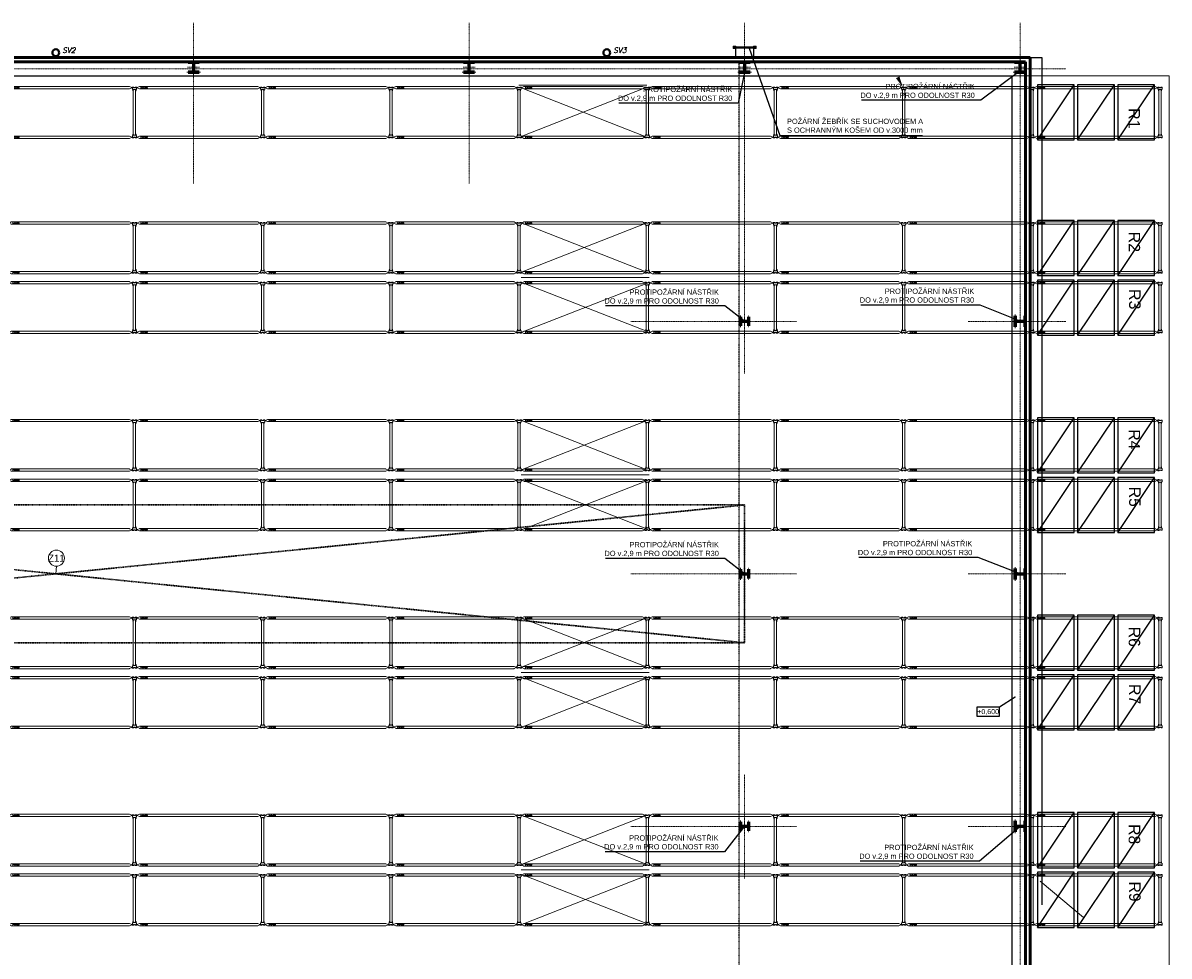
# Model space of a CAD drawing. Header units: millimetres. Extents: x -52574 to 8124, y -11597 to 32980.
# Tile 7 of 7: x -16837 to 8124, y 4125 to 24450. Entities that reach past the tile are written whole.
import ezdxf
from ezdxf.enums import TextEntityAlignment as Align

# ---------------------------------------------------------------- set-up
doc = ezdxf.new("R2010")
doc.units = ezdxf.units.MM
for name, pattern in [('DASHDOT', [25.4, 12.7, -6.35, 0, -6.35]), ('DGN Style 2', [56.260671, 33.756403, -22.504268]), ('DOT', [6.35, 0, -6.35]), ('SPOJITÁ', [0])]:
    doc.linetypes.add(name, pattern=pattern)
for name, color, linetype, lineweight in [('CKBUBLINY', 1, 'Continuous', 18), ('CKBUBLINY_POPIS', 3, 'Continuous', 25), ('CKKOTY_VYS', 3, 'Continuous', 25), ('CKPROSTUPY_NADROVINOU', 7, 'DASHDOT', 30), ('CKRASTR', 7, 'DASHDOT', 15), ('CKSTENY_NADROVINOU', 7, 'DASHDOT', 25), ('CKSTENY_PODROVINOU', 7, 'Continuous', 25), ('CKSTENY_REZ', 6, 'Continuous', 50), ('CKTEXTY_MALE', 3, 'Continuous', 18), ('CSPROFILY_OSY', 1, 'DASHDOT', 18), ('CSPROFILY_REZY', 4, 'Continuous', 50), ('pohledy', 7, 'Continuous', 25), ('požární žebřík', 201, 'Continuous', 15), ('R-IF_nosniky-silna', 240, 'Continuous', 0), ('ZTI-DEŠŤOVÁ-KANALIZACE', 210, 'KANALIZACE', 40)]:
    doc.layers.add(name, color=color, linetype=linetype, lineweight=lineweight)
doc.layers.add('CKDVERE_DORAZ', color=7, linetype='DOT', lineweight=25, plot=False)
for name, color, linetype in [('TECH-KOTY', 7, 'Continuous'), ('TECH-PALETY', 8, 'Continuous'), ('TECH-STOJNY', 5, 'Continuous')]:
    doc.layers.add(name, color=color, linetype=linetype)
doc.styles.add('_TCW_TXTSTY_E', font='SIMPLEX.SHX', dxfattribs={"height": 17.560974})
doc.styles.add('KURZIVA', font='italic__.ttf')
doc.styles.get("Standard").update_dxf_attribs({"font": 'arial.ttf'})
doc.linetypes.add('KANALIZACE', pattern='A,30,-3.5,["C",Standard,S=2.54,R=0,X=-3.81,Y=-1.27],-0.001', length=33.501)
doc.dimstyles.new('CADKON', dxfattribs={"dimscale": 50, "dimtxt": 2.2, "dimasz": 2.5, "dimexe": 1.8, "dimexo": 5, "dimgap": 0.6, "dimtad": 1, "dimrnd": 1, "dimtxsty": 'Standard', "dimblk1": 'OBLIQUE', "dimblk2": 'OBLIQUE', "dimsah": 1, "dimcen": 2.5, "dimadec": 1, "dimazin": 2, "dimtfac": 1, "dimtdec": 4, "dimtix": 1, "dimtmove": 2, "dimatfit": 3, "dimldrblk": 'OPEN30', "dimfxl": 5, "dimfxlon": 1, "dimtolj": 1, "dimarcsym": 0})
doc.dimstyles.new('CADKON$7', dxfattribs={"dimscale": 100, "dimtxt": 2.5, "dimasz": 2.5, "dimexe": 1.8, "dimexo": 5, "dimgap": 0.6, "dimtad": 1, "dimrnd": 1, "dimtxsty": 'Standard', "dimblk1": 'OBLIQUE', "dimblk2": 'OBLIQUE', "dimsah": 1, "dimcen": 2.5, "dimadec": 1, "dimazin": 2, "dimtfac": 1, "dimtdec": 4, "dimtix": 1, "dimtmove": 0, "dimatfit": 3, "dimldrblk": 'DOTSMALL', "dimfxl": 5, "dimfxlon": 1, "dimtfill": 1, "dimtolj": 1, "dimarcsym": 0})

# ---------------------------------------------------------------- blocks, each defined once
blk = doc.blocks.new('A$C2294005E')
at = {"layer": 'R-IF_nosniky-silna', "linetype": 'Continuous'}
for p, q in [((34, 39), (0, 39)), ((0, 39), (0, 25)), ((0, 25), (4, 25)), ((4, 25), (4, 35)), ((4, 35), (30, 35)), ((30, 35), (30, 21)), ((30, 21), (34, 21)), ((34, 25), (34, 39)), ((36, 25), (34, 25)), ((34, 25), (34, 25)), ((34, 21), (36, 21)), ((38, 25), (36, 25)), ((36, 21), (38, 21)), ((40, 26), (38, 25)), ((38, 21), (40, 20)), ((42, 26), (40, 26)), ((40, 20), (42, 20)), ((44, 26), (42, 26)), ((42, 20), (44, 20)), ((90, 49), (44, 26)), ((44, 20), (90, 1)), ((92, 49), (90, 49)), ((90, 1), (92, 1)), ((94, 49), (92, 49)), ((92, 1), (94, 1)), ((95, 50), (94, 49)), ((94, 1), (95, 0)), ((97, 50), (95, 50)), ((95, 0), (97, 0)), ((99, 50), (97, 50)), ((97, 0), (99, 0)), ((2660, 50), (99, 50)), ((99, 0), (2660, 0)), ((2662, 50), (2660, 50)), ((2660, 0), (2662, 0)), ((2664, 50), (2662, 50)), ((2662, 0), (2664, 0)), ((2666, 49), (2664, 50)), ((2664, 0), (2666, 1)), ((2667, 49), (2666, 49)), ((2666, 1), (2667, 1)), ((2669, 49), (2667, 49)), ((2667, 1), (2669, 1)), ((2715, 26), (2669, 49)), ((2669, 1), (2715, 20)), ((2717, 26), (2715, 26)), ((2715, 20), (2717, 20)), ((2719, 26), (2717, 26)), ((2717, 20), (2719, 20)), ((2721, 25), (2719, 26)), ((2719, 20), (2721, 21)), ((2723, 25), (2721, 25)), ((2721, 21), (2723, 21)), ((2725, 25), (2723, 25)), ((2723, 21), (2725, 21)), ((2726, 25), (2725, 25)), ((2725, 21), (2730, 21)), ((2759, 39), (2726, 39)), ((2726, 39), (2726, 25)), ((2730, 21), (2730, 35)), ((2730, 35), (2755, 35)), ((2755, 35), (2755, 25)), ((2755, 25), (2759, 25)), ((2759, 25), (2759, 39))]:
    blk.add_line(p, q, dxfattribs=at)
at = {"layer": 'R-IF_nosniky-silna', "linetype": 'SPOJITÁ', "style": '_TCW_TXTSTY_E'}
blk.add_text('Txx52-2700', height=17.6, dxfattribs=at).set_placement((119, 31), align=Align.TOP_LEFT)
blk = doc.blocks.new('A$C2FA15031')
at = {"layer": 'TECH-STOJNY', "lineweight": 13}
for p, q in [((0, 1111), (0, 1077)), ((1, 1077), (1, 1111)), ((1, 1074), (19, 1058)), ((20, 1059), (2, 1075)), ((22, 1115), (4, 1115)), ((4, 1113), (22, 1113)), ((17, 1045), (15, 1044)), ((15, 1043), (18, 1043)), ((19, 1038), (15, 1039)), ((15, 1038), (19, 1037)), ((19, 1037), (19, 1038)), ((20, 1056), (20, 1047)), ((21, 1047), (21, 1056)), ((24, 1111), (24, 1107)), ((26, 1107), (26, 1111)), ((32, 1105), (28, 1105)), ((28, 1103), (32, 1103)), ((36, 1105), (32, 1105)), ((32, 1103), (36, 1103)), ((40, 1107), (37, 1105)), ((38, 1104), (41, 1106)), ((50, 1107), (42, 1107)), ((42, 1106), (50, 1106)), ((54, 1104), (51, 1106)), ((52, 1107), (55, 1105)), ((56, 1105), (60, 1105)), ((60, 1103), (56, 1103)), ((60, 1105), (64, 1105)), ((64, 1103), (60, 1103)), ((66, 1107), (66, 1111)), ((68, 1111), (68, 1107)), ((70, 1115), (88, 1115)), ((88, 1113), (70, 1113)), ((71, 1047), (71, 1056)), ((72, 1059), (90, 1075)), ((72, 1056), (72, 1047)), ((91, 1074), (73, 1058)), ((73, 1038), (77, 1039)), ((77, 1038), (73, 1037)), ((73, 1037), (73, 1038)), ((77, 1043), (74, 1043)), ((75, 1045), (77, 1044)), ((91, 1077), (91, 1111)), ((92, 1111), (92, 1077)), ((2792, 1111), (2792, 1077)), ((2793, 1074), (2811, 1058)), ((2794, 1077), (2794, 1111)), ((2812, 1059), (2794, 1075)), ((2814, 1115), (2796, 1115)), ((2796, 1113), (2814, 1113)), ((2809, 1045), (2807, 1044)), ((2807, 1043), (2810, 1043)), ((2811, 1038), (2807, 1039)), ((2807, 1038), (2811, 1037)), ((2811, 1037), (2811, 1038)), ((2812, 1056), (2812, 1047)), ((2813, 1047), (2813, 1056)), ((2817, 1111), (2817, 1107)), ((2818, 1107), (2818, 1111)), ((2825, 1105), (2821, 1105)), ((2821, 1103), (2825, 1103)), ((2828, 1105), (2825, 1105)), ((2825, 1103), (2828, 1103)), ((2832, 1107), (2829, 1105)), ((2830, 1104), (2833, 1106)), ((2842, 1107), (2834, 1107)), ((2834, 1106), (2842, 1106)), ((2846, 1104), (2843, 1106)), ((2844, 1107), (2847, 1105)), ((2848, 1105), (2852, 1105)), ((2852, 1103), (2848, 1103)), ((2852, 1105), (2856, 1105)), ((2856, 1103), (2852, 1103)), ((2858, 1107), (2858, 1111)), ((2860, 1111), (2860, 1107)), ((2862, 1115), (2880, 1115)), ((2880, 1113), (2862, 1113)), ((2863, 1047), (2863, 1056)), ((2864, 1059), (2882, 1075)), ((2864, 1056), (2864, 1047)), ((2883, 1074), (2865, 1058)), ((2865, 1038), (2869, 1039)), ((2869, 1038), (2865, 1037)), ((2865, 1037), (2865, 1038)), ((2869, 1043), (2866, 1043)), ((2867, 1045), (2869, 1044)), ((2883, 1077), (2883, 1111)), ((2884, 1111), (2884, 1077)), ((0, 19), (0, 53)), ((1, 56), (19, 72)), ((1, 53), (1, 19)), ((20, 71), (2, 55)), ((4, 16), (22, 16)), ((22, 15), (4, 15)), ((15, 92), (19, 93)), ((19, 92), (15, 91)), ((15, 87), (18, 87)), ((17, 85), (15, 86)), ((19, 93), (19, 92)), ((20, 74), (20, 83)), ((21, 83), (21, 74)), ((24, 19), (24, 22)), ((26, 22), (26, 19)), ((28, 26), (32, 26)), ((32, 25), (28, 25)), ((32, 26), (36, 26)), ((36, 25), (32, 25)), ((40, 23), (37, 25)), ((38, 26), (41, 24)), ((42, 24), (50, 24)), ((50, 22), (42, 22)), ((54, 26), (51, 24)), ((52, 23), (55, 25)), ((60, 26), (56, 26)), ((56, 25), (60, 25)), ((64, 26), (60, 26)), ((60, 25), (64, 25)), ((66, 22), (66, 19)), ((68, 19), (68, 22)), ((88, 16), (70, 16)), ((70, 15), (88, 15)), ((71, 83), (71, 74)), ((72, 74), (72, 83)), ((72, 71), (90, 55)), ((77, 92), (73, 93)), ((73, 93), (73, 92)), ((73, 92), (77, 91)), ((91, 56), (73, 72)), ((77, 87), (74, 87)), ((75, 85), (77, 86)), ((91, 53), (91, 19)), ((92, 19), (92, 53)), ((2792, 19), (2792, 53)), ((2793, 56), (2811, 72)), ((2812, 71), (2794, 55)), ((2794, 53), (2794, 19)), ((2796, 16), (2814, 16)), ((2814, 15), (2796, 15)), ((2807, 92), (2811, 93)), ((2811, 92), (2807, 91)), ((2807, 87), (2810, 87)), ((2809, 85), (2807, 86)), ((2811, 93), (2811, 92)), ((2812, 74), (2812, 83)), ((2813, 83), (2813, 74)), ((2817, 19), (2817, 22)), ((2818, 22), (2818, 19)), ((2821, 26), (2825, 26)), ((2825, 25), (2821, 25)), ((2825, 26), (2828, 26)), ((2828, 25), (2825, 25)), ((2832, 23), (2829, 25)), ((2830, 26), (2833, 24)), ((2834, 24), (2842, 24)), ((2842, 22), (2834, 22)), ((2846, 26), (2843, 24)), ((2844, 23), (2847, 25)), ((2852, 26), (2848, 26)), ((2848, 25), (2852, 25)), ((2856, 26), (2852, 26)), ((2852, 25), (2856, 25)), ((2858, 22), (2858, 19)), ((2860, 19), (2860, 22)), ((2880, 16), (2862, 16)), ((2862, 15), (2880, 15)), ((2863, 83), (2863, 74)), ((2864, 74), (2864, 83)), ((2864, 71), (2882, 55)), ((2869, 92), (2865, 93)), ((2865, 93), (2865, 92)), ((2865, 92), (2869, 91)), ((2883, 56), (2865, 72)), ((2869, 87), (2866, 87)), ((2867, 85), (2869, 86)), ((2883, 53), (2883, 19)), ((2884, 19), (2884, 53))]:
    blk.add_line(p, q, dxfattribs=at)
at = {"layer": 'TECH-STOJNY', "linetype": 'Continuous', "lineweight": 0}
for p, q in [((21, 1062), (71, 1062)), ((21, 1062), (21, 68)), ((27, 1105), (27, 1104)), ((34, 1105), (34, 1103)), ((58, 1105), (58, 1103)), ((65, 1105), (65, 1104)), ((71, 1062), (71, 68)), ((2813, 1062), (2863, 1062)), ((2813, 1062), (2813, 68)), ((2819, 1105), (2819, 1104)), ((2826, 1105), (2826, 1103)), ((2850, 1105), (2850, 1103)), ((2857, 1105), (2857, 1104)), ((2863, 1062), (2863, 68)), ((21, 68), (71, 68)), ((34, 25), (34, 26)), ((58, 25), (58, 26)), ((65, 25), (65, 26)), ((2813, 68), (2863, 68)), ((2826, 25), (2826, 26)), ((2850, 25), (2850, 26))]:
    blk.add_line(p, q, dxfattribs=at)
at = {"layer": 'TECH-STOJNY', "linetype": 'DGN Style 2', "lineweight": 0, "flags": 128}
for points in [[(17, 1113), (9, 1113), (9, 1115), (17, 1115)], [(75, 1113), (83, 1113), (83, 1115), (75, 1115)], [(2809, 1113), (2801, 1113), (2801, 1115), (2809, 1115)], [(2867, 1113), (2875, 1113), (2875, 1115), (2867, 1115)], [(1, 41), (0, 41), (0, 30), (1, 30)], [(17, 16), (9, 16), (9, 15), (17, 15)], [(75, 16), (83, 16), (83, 15), (75, 15)], [(91, 41), (92, 41), (92, 30), (91, 30)], [(2794, 41), (2792, 41), (2792, 30), (2794, 30)], [(2809, 16), (2801, 16), (2801, 15), (2809, 15)], [(2867, 16), (2875, 16), (2875, 15), (2867, 15)], [(2883, 41), (2884, 41), (2884, 30), (2883, 30)]]:
    blk.add_lwpolyline(points, close=True, dxfattribs=at)
at = {"layer": 'TECH-STOJNY', "linetype": 'DGN Style 2', "flags": 128}
for points in [[(21, 1047), (20, 1047), (20, 1056), (21, 1056)], [(71, 1047), (72, 1047), (72, 1056), (71, 1056)], [(2813, 1047), (2812, 1047), (2812, 1056), (2813, 1056)], [(2863, 1047), (2864, 1047), (2864, 1056), (2863, 1056)], [(21, 83), (20, 83), (20, 74), (21, 74)], [(71, 83), (72, 83), (72, 74), (71, 74)], [(2813, 83), (2812, 83), (2812, 74), (2813, 74)], [(2863, 83), (2864, 83), (2864, 74), (2863, 74)]]:
    blk.add_lwpolyline(points, close=True, dxfattribs=at)
at = {"layer": 'TECH-STOJNY', "linetype": 'Continuous', "lineweight": 13}
for centre, radius, start, end in [((4, 1111), 4, 90, 180), ((4, 1111), 2.5, 90, 180), ((16, 1056), 3.5, 0, 37.9772), ((22, 1111), 4, 0, 90), ((64, 1107), 4, 270, 0), ((64, 1107), 2.5, 270, 0), ((70, 1111), 2.5, 90, 180), ((76, 1055), 5, 142.0228, 180), ((87, 1077), 3.5, 322.0228, 0), ((87, 1077), 5, 322.0228, 0), ((2796, 1111), 4, 90, 180), ((2796, 1111), 2.5, 90, 180), ((2808, 1056), 3.5, 0, 37.9772), ((2814, 1111), 4, 0, 90), ((2856, 1107), 4, 270, 0), ((2856, 1107), 2.5, 270, 0), ((2862, 1111), 2.5, 90, 180), ((2868, 1055), 5, 142.0228, 180), ((2879, 1077), 3.5, 322.0228, 0), ((2879, 1077), 5, 322.0228, 0), ((4, 19), 4, 180, 270), ((4, 19), 2.5, 180, 270), ((16, 74), 3.5, 322.0228, 0), ((22, 19), 4, 270, 0), ((64, 22), 4, 0, 90), ((64, 22), 2.5, 0, 90), ((70, 19), 2.5, 180, 270), ((76, 75), 5, 180, 217.9772), ((87, 53), 3.5, 0, 37.9772), ((87, 53), 5, 0, 37.9772), ((2796, 19), 4, 180, 270), ((2796, 19), 2.5, 180, 270), ((2808, 74), 3.5, 322.0228, 0), ((2814, 19), 4, 270, 0), ((2856, 22), 4, 0, 90), ((2856, 22), 2.5, 0, 90), ((2862, 19), 2.5, 180, 270), ((2868, 75), 5, 180, 217.9772), ((2879, 53), 3.5, 0, 37.9772), ((2879, 53), 5, 0, 37.9772)]:
    blk.add_arc(centre, radius, start, end, dxfattribs=at)
at = {"layer": 'TECH-STOJNY', "linetype": 'Continuous', "lineweight": 13, "extrusion": (0, 0, -1)}
for centre, radius, start, end in [((-5, 1077), 5, 322.0228, 0), ((-5, 1077), 3.5, 322.0228, 0), ((-16, 1055), 5, 142.0228, 180), ((-22, 1111), 2.5, 90, 180), ((-28, 1107), 4, 270, 0), ((-28, 1107), 2.5, 270, 0), ((-70, 1111), 4, 0, 90), ((-76, 1056), 3.5, 0, 37.9772), ((-88, 1111), 4, 90, 180), ((-88, 1111), 2.5, 90, 180), ((-2797, 1077), 5, 322.0228, 0), ((-2797, 1077), 3.5, 322.0228, 0), ((-2808, 1055), 5, 142.0228, 180), ((-2814, 1111), 2.5, 90, 180), ((-2821, 1107), 4, 270, 0), ((-2821, 1107), 2.5, 270, 0), ((-2862, 1111), 4, 0, 90), ((-2868, 1056), 3.5, 0, 37.9772), ((-2880, 1111), 4, 90, 180), ((-2880, 1111), 2.5, 90, 180), ((-5, 53), 5, 0, 37.9772), ((-5, 53), 3.5, 0, 37.9772), ((-16, 75), 5, 180, 217.9772), ((-22, 19), 2.5, 180, 270), ((-28, 22), 4, 0, 90), ((-28, 22), 2.5, 0, 90), ((-70, 19), 4, 270, 0), ((-76, 74), 3.5, 322.0228, 0), ((-88, 19), 4, 180, 270), ((-88, 19), 2.5, 180, 270), ((-2797, 53), 5, 0, 37.9772), ((-2797, 53), 3.5, 0, 37.9772), ((-2808, 75), 5, 180, 217.9772), ((-2814, 19), 2.5, 180, 270), ((-2821, 22), 4, 0, 90), ((-2821, 22), 2.5, 0, 90), ((-2862, 19), 4, 270, 0), ((-2868, 74), 3.5, 322.0228, 0), ((-2880, 19), 4, 180, 270), ((-2880, 19), 2.5, 180, 270)]:
    blk.add_arc(centre, radius, start, end, dxfattribs=at)
at = {"layer": 'TECH-STOJNY', "lineweight": 13}
for centre, radius, start, end in [((15, 1041), 3.48, 91.0523, 268.9355), ((17, 1047), 4, 277.8452, 0), ((36, 1107), 3.75, 270, 300), ((42, 1104), 3.75, 90, 120), ((50, 1104), 2.25, 60, 90), ((56, 1107), 2.25, 240, 270), ((75, 1047), 2.5, 180, 262.9908), ((77, 1041), 1.98, 268.9676, 92.1963), ((2807, 1041), 3.48, 91.0523, 268.9355), ((2809, 1047), 4, 277.8452, 0), ((2828, 1107), 3.75, 270, 300), ((2834, 1104), 3.75, 90, 120), ((2842, 1104), 2.25, 60, 90), ((2848, 1107), 2.25, 240, 270), ((2867, 1047), 2.5, 180, 262.9908), ((2869, 1041), 1.98, 268.9676, 92.1963), ((15, 89), 3.48, 91.0645, 268.9477), ((17, 83), 4, 0, 82.1548), ((36, 23), 3.75, 60, 90), ((42, 26), 3.75, 240, 270), ((50, 26), 2.25, 270, 300), ((56, 23), 2.25, 90, 120), ((75, 83), 2.5, 97.0092, 180), ((77, 89), 1.98, 267.8037, 91.0324), ((2807, 89), 3.48, 91.0645, 268.9477), ((2809, 83), 4, 0, 82.1548), ((2828, 23), 3.75, 60, 90), ((2834, 26), 3.75, 240, 270), ((2842, 26), 2.25, 270, 300), ((2848, 23), 2.25, 90, 120), ((2867, 83), 2.5, 97.0092, 180), ((2869, 89), 1.98, 267.8037, 91.0324)]:
    blk.add_arc(centre, radius, start, end, dxfattribs=at)
at = {"layer": 'TECH-STOJNY', "lineweight": 13, "extrusion": (0, 0, -1)}
for centre, radius, start, end in [((-15, 1041), 1.98, 268.9676, 92.1963), ((-17, 1047), 2.5, 180, 262.9908), ((-36, 1107), 2.25, 240, 270), ((-42, 1104), 2.25, 60, 90), ((-50, 1104), 3.75, 90, 120), ((-56, 1107), 3.75, 270, 300), ((-75, 1047), 4, 277.8452, 0), ((-77, 1041), 3.48, 91.0523, 268.9355), ((-2807, 1041), 1.98, 268.9676, 92.1963), ((-2809, 1047), 2.5, 180, 262.9908), ((-2828, 1107), 2.25, 240, 270), ((-2834, 1104), 2.25, 60, 90), ((-2842, 1104), 3.75, 90, 120), ((-2848, 1107), 3.75, 270, 300), ((-2867, 1047), 4, 277.8452, 0), ((-2869, 1041), 3.48, 91.0523, 268.9355), ((-15, 89), 1.98, 267.8037, 91.0324), ((-17, 83), 2.5, 97.0092, 180), ((-36, 23), 2.25, 90, 120), ((-42, 26), 2.25, 270, 300), ((-50, 26), 3.75, 240, 270), ((-56, 23), 3.75, 60, 90), ((-75, 83), 4, 0, 82.1548), ((-77, 89), 3.48, 91.0645, 268.9477), ((-2807, 89), 1.98, 267.8037, 91.0324), ((-2809, 83), 2.5, 97.0092, 180), ((-2828, 23), 2.25, 90, 120), ((-2834, 26), 2.25, 270, 300), ((-2842, 26), 3.75, 240, 270), ((-2848, 23), 3.75, 60, 90), ((-2867, 83), 4, 0, 82.1548), ((-2869, 89), 3.48, 91.0645, 268.9477)]:
    blk.add_arc(centre, radius, start, end, dxfattribs=at)
at = {"color": 7, "linetype": 'DGN Style 2', "lineweight": 0}
blk.add_blockref('A$C2294005E', (62, 1080), dxfattribs=at)
at = {"color": 7, "linetype": 'DGN Style 2', "lineweight": 0, "xscale": -1, "rotation": 180}
blk.add_blockref('A$C2294005E', (62, 50), dxfattribs=at)
blk = doc.blocks.new('A$C632067E8')
at = {"layer": 'TECH-PALETY'}
for p, q in [((42847, 2500), (42047, 2500)), ((42047, 1300), (42847, 2500)), ((42047, 2500), (42047, 1300)), ((42847, 1300), (42847, 2500)), ((42922, 2500), (42922, 1300)), ((42922, 1300), (43722, 2500)), ((43722, 2500), (42922, 2500)), ((43722, 1300), (43722, 2500)), ((43797, 1300), (44597, 2500)), ((43797, 2500), (43797, 1300)), ((44597, 2500), (43797, 2500)), ((44597, 1300), (44597, 2500)), ((42047, 1300), (42847, 1300)), ((42922, 1300), (43722, 1300)), ((43797, 1300), (44597, 1300)), ((42847, 1200), (42047, 1200)), ((42047, 0), (42847, 1200)), ((42047, 1200), (42047, 0)), ((42847, 0), (42847, 1200)), ((42922, 1200), (42922, 0)), ((42922, 0), (43722, 1200)), ((43722, 1200), (42922, 1200)), ((43722, 0), (43722, 1200)), ((43797, 0), (44597, 1200)), ((43797, 1200), (43797, 0)), ((44597, 1200), (43797, 1200)), ((44597, 0), (44597, 1200)), ((42047, 0), (42847, 0)), ((42922, 0), (43722, 0)), ((43797, 0), (44597, 0))]:
    blk.add_line(p, q, dxfattribs=at)
at = {"color": 7, "linetype": 'DGN Style 2', "lineweight": 0}
for p in [(19544, 1335), (22336, 1335), (25128, 1335), (27920, 1335), (30712, 1335), (33504, 1335), (36296, 1335), (39088, 1335), (41880, 1335), (19544, 35), (22336, 35), (25128, 35), (27920, 35), (30712, 35), (33504, 35), (36296, 35), (39088, 35), (41880, 35)]:
    blk.add_blockref('A$C2FA15031', p, dxfattribs=at)
blk = doc.blocks.new('CK_BUBBLE_1_0_0')
at = {"color": 0, "linetype": 'ByBlock', "lineweight": -2}
blk.add_circle((0, 0), 1, dxfattribs=at)
blk = doc.blocks.new('CK_S_EXT_HEAHEA240')
for p, q in [((-120, 115), (120, 115)), ((-120, 115), (-120, 103)), ((-120, 103), (-24.75, 103)), ((-3.75, -82), (-3.75, 82)), ((3.75, -82), (3.75, 82)), ((120, 103), (24.75, 103)), ((120, 115), (120, 103)), ((-120, -115), (-120, -103)), ((-120, -103), (-24.75, -103)), ((-120, -115), (120, -115)), ((120, -103), (24.75, -103)), ((120, -115), (120, -103))]:
    blk.add_line(p, q)
for centre, start, end in [((-24.75, 82), 0, 90), ((24.75, 82), 90, 180), ((-24.75, -82), 270, 0), ((24.75, -82), 180, 270)]:
    blk.add_arc(centre, 21, start, end)
blk = doc.blocks.new('_OBLIQUE')
at = {"color": 0, "linetype": 'ByBlock'}
blk.add_line((-0.5, -0.5), (0.5, 0.5), dxfattribs=at)
blk = doc.blocks.new('CK_S_EXT_HEAHEA200')
for p, q in [((-100, 95), (100, 95)), ((-100, 95), (-100, 85)), ((-100, 85), (-21.25, 85)), ((-3.25, -67), (-3.25, 67)), ((3.25, -67), (3.25, 67)), ((100, 85), (21.25, 85)), ((100, 95), (100, 85)), ((-100, -95), (-100, -85)), ((-100, -85), (-21.25, -85)), ((-100, -95), (100, -95)), ((100, -85), (21.25, -85)), ((100, -95), (100, -85))]:
    blk.add_line(p, q)
for centre, start, end in [((-21.25, 67), 0, 90), ((21.25, 67), 90, 180), ((-21.25, -67), 270, 0), ((21.25, -67), 180, 270)]:
    blk.add_arc(centre, 18, start, end)
blk = doc.blocks.new('*U15')
at = {"color": 0, "linetype": 'ByBlock', "lineweight": -2}
blk.add_lwpolyline([(-5, -2), (5, -2), (5, 2), (-5, 2), (-5, -2)], dxfattribs=at)

msp = doc.modelspace()

# ---------------------------------------------------------------- linework, layer by layer
at = {"color": 7, "linetype": 'Continuous', "lineweight": 0}
for p, q in [((8124, 23300), (-36940, 23300)), ((8124, 1600), (8124, 23300)), ((-6038, 23096), (-3252, 23096)), ((-5986, 23035), (-3286, 21976)), ((-3286, 23035), (-5986, 21976)), ((-5965, 20085), (-3265, 19026)), ((-3265, 20085), (-5965, 19026)), ((-5987, 18904), (-3202, 18904)), ((-5936, 18785), (-3236, 17726)), ((-3236, 18785), (-5936, 17726)), ((-5965, 15785), (-3265, 14726)), ((-3265, 15785), (-5965, 14726)), ((-5987, 14604), (-3202, 14604)), ((-5936, 14485), (-3236, 13426)), ((-3236, 14485), (-5936, 13426)), ((-5965, 11485), (-3265, 10426)), ((-3265, 11485), (-5965, 10426)), ((-5987, 10304), (-3202, 10304)), ((-5936, 10185), (-3236, 9126)), ((-3236, 10185), (-5936, 9126)), ((-5965, 7185), (-3265, 6126)), ((-3265, 7185), (-5965, 6126)), ((-5987, 6004), (-3202, 6004)), ((-5936, 5885), (-3236, 4826)), ((-3236, 5885), (-5936, 4826))]:
    msp.add_line(p, q, dxfattribs=at)
at = {"layer": 'CKBUBLINY', "color": 7}
msp.add_line((-16109, 12617), (-16120, 12450), dxfattribs=at)
at = {"layer": 'CKDVERE_DORAZ', "color": 7}
msp.add_line((5100, 5300), (5100, 4300), dxfattribs=at)
at = {"layer": 'CKPROSTUPY_NADROVINOU', "color": 7}
for p, q in [((-31120, 10950), (-1120, 13950)), ((-1120, 10950), (-31120, 13950))]:
    msp.add_line(p, q, dxfattribs=at)
msp.add_lwpolyline([(-31120, 13950), (-1120, 13950), (-1120, 10950), (-31120, 10950)], close=True, dxfattribs=at)
at = {"layer": 'CKRASTR', "color": 7}
for p, q in [((-13120, 20950), (-13120, 24450)), ((-7120, 20950), (-7120, 24450)), ((-1120, 16817), (-1120, 24450)), ((4880, -10976), (4880, 24450)), ((-48433, 23450), (5880, 23450)), ((-3595, 17950), (13, 17950)), ((3747, 17950), (5880, 17950)), ((-1120, 11317), (-1120, 13583)), ((-3595, 12450), (13, 12450)), ((3747, 12450), (5880, 12450)), ((-1120, 5817), (-1120, 8083)), ((-3595, 6950), (13, 6950)), ((3747, 6950), (5880, 6950))]:
    msp.add_line(p, q, dxfattribs=at)
at = {"layer": 'CKSTENY_NADROVINOU', "color": 7}
msp.add_line((-1240, 1530), (-1240, 23600), dxfattribs=at)
at = {"layer": 'CKSTENY_PODROVINOU', "color": 7}
for p, q in [((-36940, 23300), (4700, 23300)), ((4700, 23300), (4700, 3900))]:
    msp.add_line(p, q, dxfattribs=at)
at = {"layer": 'CKSTENY_REZ', "color": 7}
for p, q in [((5100, 23700), (-37340, 23700)), ((5000, 23600), (-37240, 23600)), ((5000, 3900), (5000, 23600)), ((5100, 3300), (5100, 23700))]:
    msp.add_line(p, q, dxfattribs=at)
at = {"layer": 'CSPROFILY_OSY', "color": 7}
for p, q in [((-12990, 23485), (-13250, 23485)), ((-13120, 23645), (-13120, 23360)), ((-6990, 23485), (-7250, 23485)), ((-7120, 23645), (-7120, 23360)), ((-990, 23485), (-1250, 23485)), ((-1120, 23645), (-1120, 23360)), ((5010, 23485), (4750, 23485)), ((4880, 23645), (4880, 23360)), ((-1120, 17840), (-1120, 18060)), ((4880, 18080), (4880, 17820)), ((-1015, 17950), (-1225, 17950)), ((4755, 17950), (5005, 17950)), ((-1120, 12340), (-1120, 12560)), ((4880, 12580), (4880, 12320)), ((-1015, 12450), (-1225, 12450)), ((4755, 12450), (5005, 12450)), ((-1120, 6840), (-1120, 7060)), ((4880, 7080), (4880, 6820)), ((-1015, 6950), (-1225, 6950)), ((4755, 6950), (5005, 6950))]:
    msp.add_line(p, q, dxfattribs=at)
at = {"layer": 'pohledy', "color": 7}
for p, q in [((5100, 23700), (5350, 23700)), ((5350, 23700), (5350, 5239))]:
    msp.add_line(p, q, dxfattribs=at)
at = {"layer": 'požární žebřík', "color": 7}
for points in [[(-1390, 23700), (-1312, 23700), (-1312, 23941)], [(-1390, 23706), (-1318, 23706), (-1318, 23941)], [(-1368, 23945), (-1318, 23895)], [(-1368, 23895), (-1318, 23945)], [(-872, 23913), (-1368, 23913)], [(-1356, 23725), (-1356, 23676)], [(-1312, 23941), (-1318, 23941)], [(-850, 23700), (-928, 23700), (-928, 23941)], [(-928, 23941), (-922, 23941)], [(-922, 23945), (-872, 23895)], [(-922, 23895), (-872, 23945)], [(-850, 23706), (-922, 23706), (-922, 23941)], [(-884, 23725), (-884, 23676)], [(-1390, 23706), (-1390, 23700)], [(-850, 23700), (-850, 23706)]]:
    msp.add_lwpolyline(points, dxfattribs=at)
for points in [[(-1318, 23895), (-1318, 23945), (-1368, 23945), (-1368, 23895)], [(-922, 23897), (-1318, 23897), (-1318, 23929), (-922, 23929)], [(-872, 23895), (-872, 23945), (-922, 23945), (-922, 23895)]]:
    msp.add_lwpolyline(points, close=True, dxfattribs=at)
for centre in [(-1343, 23920), (-897, 23920)]:
    msp.add_circle(centre, 25, dxfattribs=at)
at = {"layer": 'TECH-KOTY', "color": 7, "linetype": 'Continuous', "lineweight": 0}
msp.add_line((5319, 5758), (6262, 4967), dxfattribs=at)
msp.add_solid([(2176, 23247), (2251, 23284), (2327, 23043)], dxfattribs=at)
at = {"layer": 'TECH-PALETY', "color": 7}
for p, q in [((5257, 21900), (6057, 23100)), ((5257, 23100), (5257, 21900)), ((6057, 23100), (5257, 23100)), ((6057, 21900), (6057, 23100)), ((6132, 21900), (6932, 23100)), ((6932, 23100), (6132, 23100)), ((6132, 23100), (6132, 21900)), ((6932, 21900), (6932, 23100)), ((7007, 21900), (7807, 23100)), ((7807, 23100), (7007, 23100)), ((7007, 23100), (7007, 21900)), ((7807, 21900), (7807, 23100)), ((5257, 21900), (6057, 21900)), ((6132, 21900), (6932, 21900)), ((7007, 21900), (7807, 21900))]:
    msp.add_line(p, q, dxfattribs=at)
at = {"layer": 'ZTI-DEŠŤOVÁ-KANALIZACE', "color": 7}
for centre in [(-16121, 23800), (-4121, 23800)]:
    msp.add_circle(centre, 75, dxfattribs=at)

# ---------------------------------------------------------------- block references
at = {"color": 7, "linetype": 'DGN Style 2', "lineweight": 0}
for p in [(-17246, 21935), (-14454, 21935), (-11662, 21935), (-8870, 21935), (-6078, 21935), (-3286, 21935), (-494, 21935), (2298, 21935), (5090, 21935)]:
    msp.add_blockref('A$C2FA15031', p, dxfattribs=at)
at = {"color": 7, "linetype": 'Continuous', "lineweight": 0}
for p in [(-36790, 17650), (-36790, 13350), (-36790, 9050), (-36790, 4750)]:
    msp.add_blockref('A$C632067E8', p, dxfattribs=at)
at = {"layer": 'CKBUBLINY', "color": 7}
ref = msp.add_blockref('CK_BUBBLE_1_0_0', (-16109, 12792), dxfattribs=dict(at, xscale=175, yscale=175, zscale=175))
ref.add_attrib('NUM1', 'Z11', dxfattribs={"layer": 'CKBUBLINY_POPIS', "height": 150}).set_placement((-16109, 12792), align=Align.MIDDLE_CENTER)
at = {"layer": 'CKKOTY_VYS', "color": 7}
ref = msp.add_blockref('*U15', (4184, 9450), dxfattribs=dict(at, xscale=50, yscale=50, zscale=50))
ref.add_attrib('Výška', '+0,600', dxfattribs={"layer": '0', "color": 0, "linetype": 'ByBlock', "lineweight": -2, "height": 110}).set_placement((4184, 9450), align=Align.MIDDLE_CENTER)
at = {"layer": 'CSPROFILY_REZY', "color": 7}
for name, p, rotation in [('CK_S_EXT_HEAHEA240', (-13120, 23485), 180), ('CK_S_EXT_HEAHEA240', (-7120, 23485), 180), ('CK_S_EXT_HEAHEA240', (-1120, 23485), 180), ('CK_S_EXT_HEAHEA240', (4880, 23485), 180), ('CK_S_EXT_HEAHEA200', (-1120, 17950), 90), ('CK_S_EXT_HEAHEA240', (4880, 17950), 270), ('CK_S_EXT_HEAHEA200', (-1120, 12450), 90), ('CK_S_EXT_HEAHEA240', (4880, 12450), 270), ('CK_S_EXT_HEAHEA200', (-1120, 6950), 90), ('CK_S_EXT_HEAHEA240', (4880, 6950), 270)]:
    msp.add_blockref(name, p, dxfattribs=dict(at, rotation=rotation))

# ---------------------------------------------------------------- texts
at = {"layer": 'CKTEXTY_MALE', "color": 7, "style": 'KURZIVA'}
for s, p in [('SV2', (-15981, 23798)), ('SV3', (-3981, 23798))]:
    msp.add_text(s, height=115, dxfattribs=at).set_placement(p)
at = {"layer": 'CKTEXTY_MALE', "color": 7, "char_height": 115}
for s, insert, attachment_point in [('PROTIPOŽÁRNÍ NÁSTŘIK\\PDO v.2,9 m PRO ODOLNOST R30', (-1389, 22731), 9), ('PROTIPOŽÁRNÍ NÁSTŘIK\\PDO v.2,9 m PRO ODOLNOST R30', (3893, 22795), 9), ('POŽÁRNÍ ŽEBŘÍK SE SUCHOVODEM A\\PS OCHRANNÝM KOŠEM OD v.3000 mm', (-196, 22055), 7), ('PROTIPOŽÁRNÍ NÁSTŘIK\\PDO v.2,9 m PRO ODOLNOST R30', (-1681, 18316), 9), ('PROTIPOŽÁRNÍ NÁSTŘIK\\PDO v.2,9 m PRO ODOLNOST R30', (3879, 18336), 9), ('PROTIPOŽÁRNÍ NÁSTŘIK\\PDO v.2,9 m PRO ODOLNOST R30', (-1681, 12816), 9), ('PROTIPOŽÁRNÍ NÁSTŘIK\\PDO v.2,9 m PRO ODOLNOST R30', (3837, 12836), 9), ('PROTIPOŽÁRNÍ NÁSTŘIK\\PDO v.2,9 m PRO ODOLNOST R30', (-1688, 6427), 9), ('PROTIPOŽÁRNÍ NÁSTŘIK\\PDO v.2,9 m PRO ODOLNOST R30', (3867, 6221), 9)]:
    msp.add_mtext(s, dxfattribs=dict(at, insert=insert, attachment_point=attachment_point))
at = {"layer": 'TECH-KOTY', "color": 7, "linetype": 'Continuous', "lineweight": 0, "char_height": 250, "attachment_point": 5, "rotation": 270}
for s, insert in [('R1', (7366, 22371)), ('R2', (7368, 19682)), ('R3', (7377, 18432)), ('R{\\Ftxt|c238;4}', (7368, 15382)), ('R{\\Ftxt|c238;5}', (7377, 14132)), ('R{\\Ftxt|c238;6}', (7368, 11082)), ('R{\\Ftxt|c238;7}', (7377, 9832)), ('R{\\Ftxt|c238;8}', (7368, 6782)), ('R{\\Ftxt|c238;9}', (7377, 5532))]:
    msp.add_mtext(s, dxfattribs=dict(at, insert=insert))

# ---------------------------------------------------------------- leaders
at = {"layer": 'CKKOTY_VYS', "color": 7}
msp.add_leader([(4774, 9767), (4434, 9550)], dimstyle='CADKON', override={"dimasz": 2, "dimldrblk": 'DotSmall'}, dxfattribs=at)
at = {"layer": 'CKTEXTY_MALE', "color": 7, "annotation_type": 0, "has_hookline": 1}
for points, override, hookline_direction, text_width in [([(-1020, 23897), (-356, 21995), (-256, 21995)], {"dimtxt": 2.3, "dimasz": 1}, 0, 2951), ([(-1120, 23370), (-1259, 22701), (-1359, 22701)], {"dimscale": 50, "dimtxt": 2.3, "dimasz": 2, "dimfxl": 1, "dimfxlon": 0}, 1, 2471), ([(4855, 23382), (4023, 22765), (3923, 22765)], {"dimscale": 50, "dimtxt": 2.3, "dimasz": 2, "dimfxl": 1, "dimfxlon": 0}, 1, 2471), ([(-1120, 17953), (-1551, 18286), (-1651, 18286)], {"dimscale": 50, "dimtxt": 2.3, "dimasz": 2, "dimfxl": 1, "dimfxlon": 0}, 1, 2471), ([(4880, 17954), (4009, 18306), (3909, 18306)], {"dimscale": 50, "dimtxt": 2.3, "dimasz": 2, "dimfxl": 1, "dimfxlon": 0}, 1, 2471), ([(-1120, 12453), (-1551, 12786), (-1651, 12786)], {"dimscale": 50, "dimtxt": 2.3, "dimasz": 2, "dimfxl": 1, "dimfxlon": 0}, 1, 2471), ([(4880, 12454), (3967, 12806), (3867, 12806)], {"dimscale": 50, "dimtxt": 2.3, "dimasz": 2, "dimfxl": 1, "dimfxlon": 0}, 1, 2471), ([(-1120, 6953), (-1558, 6397), (-1658, 6397)], {"dimscale": 50, "dimtxt": 2.3, "dimasz": 2, "dimfxl": 1, "dimfxlon": 0}, 1, 2471), ([(4880, 6946), (3997, 6191), (3897, 6191)], {"dimscale": 50, "dimtxt": 2.3, "dimasz": 2, "dimfxl": 1, "dimfxlon": 0}, 1, 2471)]:
    msp.add_leader(points, dimstyle='CADKON$7', override=override, dxfattribs=dict(at, hookline_direction=hookline_direction, text_width=text_width))

doc.saveas('drawing.dxf')
